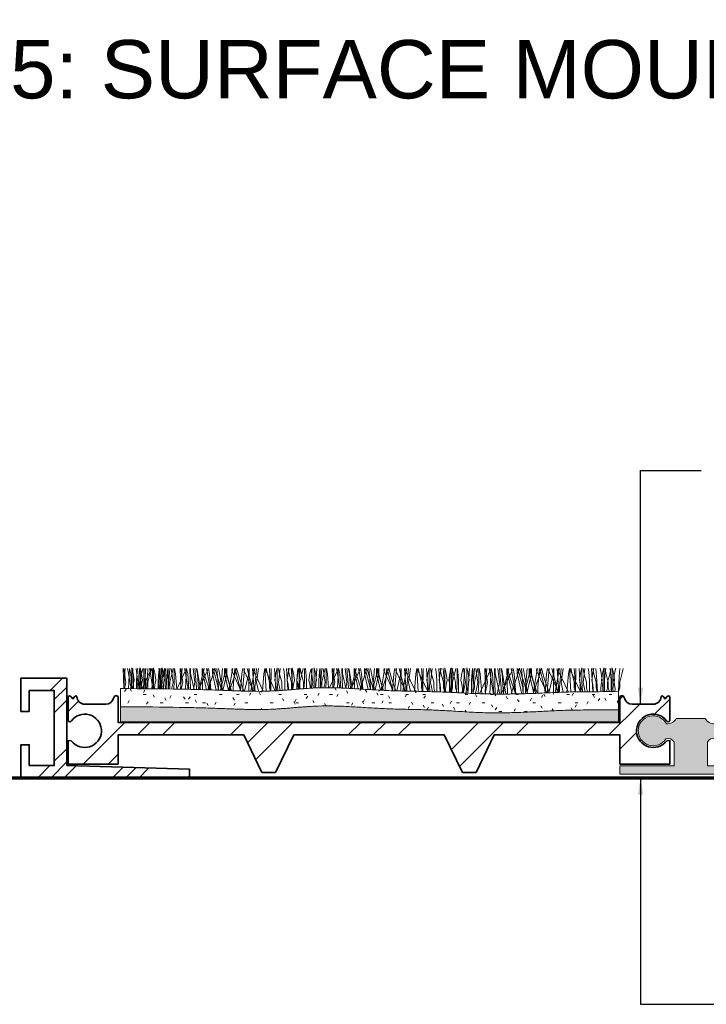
# Model space of a CAD drawing. Header units: millimetres. Extents: x -229 to 224, y -34 to 91.
# Tile 2 of 4: x -119 to -37, y -27 to 91. Entities that reach past the tile are written whole.
import ezdxf

# ---------------------------------------------------------------- set-up
doc = ezdxf.new("R2010")
doc.units = ezdxf.units.MM
for name, color, linetype, lineweight in [('FS-DETAIL', 3, 'Continuous', 35), ('FS-DETAIL-HATCH', 253, 'Continuous', 13), ('FS-DETAIL-THIN', 8, 'Continuous', 18), ('FS-DETAIL-WIDE', 4, 'Continuous', 70), ('FS-TEXT', 7, 'Continuous', 25)]:
    doc.layers.add(name, color=color, linetype=linetype, lineweight=lineweight)
doc.styles.add('Arial', font='arial.ttf', dxfattribs={"height": 2.5})
doc.dimstyles.new('Diagonal_2.5mm Arial$7', dxfattribs={"dimtxt": 2.5, "dimasz": 2, "dimexe": 2.5, "dimexo": 5, "dimgap": 1, "dimtad": 0, "dimzin": 0, "dimdsep": 46, "dimtxsty": 'Arial', "dimcen": 2, "dimdle": 4, "dimclrd": 1, "dimclre": 256, "dimclrt": 7, "dimaunit": 1, "dimadec": 0, "dimazin": 0, "dimtfac": 1, "dimtix": 1, "dimtmove": 2, "dimatfit": 3, "dimfxl": 1, "dimtvp": 1, "dimtolj": 1, "dimtzin": 0, "dimarcsym": 0})

# ---------------------------------------------------------------- blocks, each defined once
blk = doc.blocks.new('CARPET_H_PROFILE_MAXI')
at = {"layer": 'FS-DETAIL-HATCH'}
for p, q in [((-73.39, -53.15), (-73.34, -55.57)), ((-73.1, -54.82), (-73.32, -53.15)), ((-73.18, -53.15), (-73.25, -54.11)), ((-72.8, -53.51), (-72.88, -53.15)), ((-72.78, -55.58), (-72.63, -53.16)), ((-72.5, -53.81), (-72.63, -53.16)), ((-72.21, -53.73), (-72.37, -53.08)), ((-72.37, -53.43), (-72.37, -53.08)), ((-72.23, -53.15), (-72.18, -55.58)), ((-71.64, -54.82), (-71.86, -53.15)), ((-71.68, -53.15), (-71.74, -53.55)), ((-71.44, -53.15), (-71.51, -54.11)), ((-71.34, -53.81), (-71.47, -53.15)), ((-71.19, -53.77), (-71.36, -53.08)), ((-71.36, -53.43), (-71.36, -53.08)), ((-71.16, -53.66), (-71.06, -53.15)), ((-70.91, -53.43), (-70.91, -53.15)), ((-70.76, -53.15), (-70.71, -55.6)), ((-70.67, -53.15), (-70.72, -53.55)), ((-70.43, -53.15), (-70.5, -54.11)), ((-70.18, -53.51), (-70.26, -53.15)), ((-70.12, -53.4), (-70.17, -53.15)), ((-70.15, -53.66), (-70.05, -53.15)), ((-69.88, -53.81), (-70, -53.15)), ((-69.9, -53.43), (-69.9, -53.15)), ((-69.59, -53.73), (-69.75, -53.08)), ((-69.75, -53.43), (-69.75, -53.08)), ((-69.06, -53.15), (-69.11, -53.55)), ((-68.89, -54.82), (-69.11, -53.15)), ((-68.96, -53.15), (-69.04, -54.11)), ((-68.82, -53.15), (-68.89, -54.11)), ((-68.57, -53.73), (-68.74, -53.08)), ((-68.74, -53.43), (-68.74, -53.08)), ((-68.56, -55.62), (-68.41, -53.15)), ((-68.54, -53.66), (-68.43, -53.15)), ((-68.29, -53.43), (-68.29, -53.15)), ((-68.05, -53.15), (-68.1, -53.55)), ((-68.01, -53.15), (-67.96, -55.62)), ((-67.8, -53.15), (-67.87, -54.11)), ((-67.42, -54.82), (-67.65, -53.15)), ((-67.52, -53.66), (-67.42, -53.15)), ((-67.27, -53.43), (-67.27, -53.15)), ((-67.12, -53.81), (-67.25, -53.15)), ((-66.55, -53.15), (-66.5, -55.64)), ((-66.26, -54.82), (-66.48, -53.15)), ((-66.34, -53.15), (-66.41, -54.11)), ((-65.96, -53.51), (-66.04, -53.15)), ((-65.91, -53.4), (-65.95, -53.15)), ((-65.94, -55.65), (-65.79, -53.16)), ((-65.66, -53.81), (-65.79, -53.16)), ((-65.39, -53.15), (-65.34, -55.67)), ((-65.32, -53.77), (-65.32, -53.15)), ((-64.8, -54.82), (-65.02, -53.15)), ((-64.6, -55.42), (-64.8, -53.15)), ((-64.5, -53.81), (-64.63, -53.15)), ((-64.5, -53.51), (-64.58, -53.15)), ((-64.26, -55.42), (-63.69, -53.15)), ((-63.92, -53.15), (-63.87, -55.71)), ((-63.86, -53.77), (-63.86, -53.14)), ((-63.56, -54.18), (-63.86, -53.14)), ((-63.34, -53.51), (-63.42, -53.15)), ((-63.29, -53.4), (-63.33, -53.15)), ((-63.04, -53.81), (-63.17, -53.15)), ((-62.72, -54.18), (-62.41, -53.1)), ((-62.7, -53.77), (-62.7, -53.15)), ((-62.02, -55.42), (-62.6, -53.15)), ((-62.1, -54.18), (-62.41, -53.1)), ((-61.97, -55.42), (-62.17, -53.15)), ((-61.87, -53.51), (-61.96, -53.15)), ((-61.69, -55.42), (-61.49, -53.15)), ((-61.64, -55.42), (-61.06, -53.15)), ((-61.24, -53.77), (-61.24, -53.14)), ((-60.94, -54.18), (-61.24, -53.14)), ((-60.56, -55.42), (-61.14, -53.15)), ((-60.96, -53.77), (-60.96, -53.15)), ((-60.37, -53.4), (-60.33, -53.15)), ((-60.32, -53.51), (-60.24, -53.15)), ((-60.22, -55.42), (-60.02, -53.15)), ((-60.1, -54.18), (-59.79, -53.1)), ((-59.4, -55.42), (-59.98, -53.15)), ((-59.47, -54.18), (-59.79, -53.1)), ((-59.16, -53.81), (-59.03, -53.15)), ((-59.06, -55.42), (-58.86, -53.15)), ((-58.91, -53.4), (-58.87, -53.15)), ((-57.94, -55.42), (-58.51, -53.15)), ((-58.34, -53.77), (-58.34, -53.15)), ((-58.27, -53.15), (-58.33, -55.88)), ((-57.7, -55.88), (-57.87, -53.15)), ((-57.75, -53.4), (-57.71, -53.15)), ((-57.7, -53.51), (-57.62, -53.15)), ((-57.6, -55.42), (-57.4, -53.15)), ((-57.4, -54.82), (-57.18, -53.15)), ((-56.54, -53.81), (-56.41, -53.16)), ((-56.24, -55.89), (-56.41, -53.16)), ((-56.29, -53.4), (-56.24, -53.13)), ((-56.14, -53.66), (-56.24, -53.13)), ((-55.86, -53.15), (-55.79, -54.11)), ((-55.65, -53.15), (-55.7, -55.86)), ((-55.08, -55.82), (-55.25, -53.15)), ((-55.09, -53.73), (-54.92, -53.08)), ((-54.92, -53.43), (-54.92, -53.08)), ((-54.67, -53.66), (-54.78, -53.15)), ((-54.77, -54.82), (-54.55, -53.15)), ((-54.15, -53.15), (-54.1, -53.55)), ((-53.63, -55.73), (-53.79, -53.15)), ((-53.62, -53.73), (-53.47, -53.13)), ((-53.51, -53.66), (-53.61, -53.15)), ((-53.23, -53.15), (-53.16, -54.11)), ((-52.96, -53.73), (-53.12, -53.08)), ((-53.12, -53.43), (-53.12, -53.08)), ((-52.43, -53.15), (-52.48, -53.55)), ((-52.46, -53.73), (-52.3, -53.08)), ((-52.3, -53.43), (-52.3, -53.08)), ((-52.18, -53.15), (-52.26, -54.11)), ((-52.05, -53.66), (-52.15, -53.15)), ((-51.91, -53.66), (-51.8, -53.15)), ((-51.66, -53.43), (-51.66, -53.15)), ((-51.53, -53.15), (-51.47, -53.55)), ((-51, -53.73), (-50.86, -53.18)), ((-50.64, -54.82), (-50.86, -53.18)), ((-50.72, -53.15), (-50.79, -54.11)), ((-50.33, -53.73), (-50.49, -53.08)), ((-50.49, -53.43), (-50.49, -53.08)), ((-50.31, -55.5), (-50.17, -53.15)), ((-49.8, -53.15), (-49.86, -53.55)), ((-49.77, -53.15), (-49.72, -55.48)), ((-49.56, -53.15), (-49.63, -54.11)), ((-49.18, -54.82), (-49.4, -53.15)), ((-49.28, -53.66), (-49.18, -53.15)), ((-49.03, -53.43), (-49.03, -53.15)), ((-48.88, -53.81), (-49.01, -53.15)), ((-48.31, -53.15), (-48.26, -55.48)), ((-48.02, -54.82), (-48.24, -53.15)), ((-48.1, -53.15), (-48.17, -54.11)), ((-47.72, -53.51), (-47.8, -53.15)), ((-47.67, -53.4), (-47.71, -53.15)), ((-47.69, -55.49), (-47.55, -53.16)), ((-47.42, -53.81), (-47.55, -53.16)), ((-47.15, -53.15), (-47.1, -55.51)), ((-47.08, -53.77), (-47.08, -53.15)), ((-46.56, -54.82), (-46.78, -53.15)), ((-46.36, -55.42), (-46.56, -53.15)), ((-46.26, -53.81), (-46.39, -53.15)), ((-46.26, -53.51), (-46.34, -53.15)), ((-46.02, -55.42), (-45.44, -53.15)), ((-45.68, -53.15), (-45.63, -55.58)), ((-45.62, -53.77), (-45.62, -53.14)), ((-45.32, -54.18), (-45.62, -53.14)), ((-45.09, -53.51), (-45.18, -53.15)), ((-45.04, -53.4), (-45.08, -53.15)), ((-44.79, -53.81), (-44.92, -53.15)), ((-44.48, -54.18), (-44.17, -53.1)), ((-44.46, -53.77), (-44.46, -53.15)), ((-43.78, -55.42), (-44.36, -53.15)), ((-43.86, -54.18), (-44.17, -53.1)), ((-43.73, -55.42), (-43.93, -53.15)), ((-43.63, -53.51), (-43.71, -53.15)), ((-43.44, -55.42), (-43.24, -53.15)), ((-43.39, -55.42), (-42.82, -53.15)), ((-42.99, -53.77), (-42.99, -53.14)), ((-42.69, -54.18), (-42.99, -53.14)), ((-42.32, -55.42), (-42.89, -53.15)), ((-42.72, -53.77), (-42.72, -53.15)), ((-42.13, -53.4), (-42.09, -53.15)), ((-42.08, -53.51), (-42, -53.15)), ((-41.98, -55.42), (-41.78, -53.15)), ((-41.86, -54.18), (-41.54, -53.1)), ((-41.16, -55.42), (-41.73, -53.15)), ((-41.23, -54.18), (-41.54, -53.1)), ((-40.92, -53.81), (-40.79, -53.15)), ((-40.82, -55.42), (-40.62, -53.15)), ((-40.67, -53.4), (-40.63, -53.15)), ((-39.69, -55.42), (-40.27, -53.15)), ((-40.09, -53.77), (-40.09, -53.15)), ((-40.03, -53.15), (-40.09, -55.85)), ((-39.46, -55.87), (-39.63, -53.15)), ((-39.51, -53.4), (-39.47, -53.15)), ((-39.46, -53.51), (-39.37, -53.15)), ((-39.36, -55.42), (-39.16, -53.15)), ((-39.16, -54.82), (-38.93, -53.15)), ((-38.29, -53.81), (-38.17, -53.16)), ((-38, -55.9), (-38.17, -53.16)), ((-38.04, -53.4), (-38, -53.13)), ((-37.89, -53.66), (-38, -53.13)), ((-37.62, -53.15), (-37.54, -54.11)), ((-37.4, -53.15), (-37.46, -55.91)), ((-36.83, -55.92), (-37.01, -53.15)), ((-36.84, -53.73), (-36.68, -53.08)), ((-36.68, -53.43), (-36.68, -53.08)), ((-36.53, -54.82), (-36.31, -53.15)), ((-36.43, -53.66), (-36.53, -53.15)), ((-35.91, -53.15), (-35.86, -53.55)), ((-35.37, -55.98), (-35.54, -53.15)), ((-35.38, -53.73), (-35.23, -53.13)), ((-35.27, -53.66), (-35.37, -53.15)), ((-34.99, -53.15), (-34.92, -54.11)), ((-34.64, -53.73), (-34.8, -53.08)), ((-34.8, -53.43), (-34.8, -53.08)), ((-34.22, -53.73), (-34.06, -53.08)), ((-34.11, -53.15), (-34.16, -53.55)), ((-34.06, -53.43), (-34.06, -53.08)), ((-33.87, -53.15), (-33.94, -54.11)), ((-33.81, -53.66), (-33.91, -53.15)), ((-33.59, -53.66), (-33.48, -53.15)), ((-33.34, -53.43), (-33.34, -53.15)), ((-33.28, -53.15), (-33.23, -53.55)), ((-32.76, -53.73), (-32.61, -53.13)), ((-32.33, -54.82), (-32.55, -53.15)), ((-32.4, -53.15), (-32.48, -54.11)), ((-32.01, -53.73), (-32.18, -53.08)), ((-32.18, -53.43), (-32.18, -53.08)), ((-32.03, -56.12), (-31.85, -53.15)), ((-31.49, -53.15), (-31.54, -53.55)), ((-31.45, -53.15), (-31.39, -56.15)), ((-31.24, -53.15), (-31.31, -54.11)), ((-30.86, -54.82), (-31.08, -53.15)), ((-30.96, -53.66), (-30.86, -53.15)), ((-30.71, -53.43), (-30.71, -53.15)), ((-30.56, -53.81), (-30.69, -53.15)), ((-29.99, -53.15), (-29.93, -56.2)), ((-29.7, -54.82), (-29.92, -53.15)), ((-29.78, -53.15), (-29.85, -54.11)), ((-29.4, -53.51), (-29.48, -53.15)), ((-29.41, -56.21), (-29.23, -53.16)), ((-29.35, -53.4), (-29.39, -53.15)), ((-29.1, -53.81), (-29.23, -53.16)), ((-28.83, -53.15), (-28.76, -56.22)), ((-28.76, -53.77), (-28.76, -53.15)), ((-28.24, -54.82), (-28.46, -53.15)), ((-28.04, -55.42), (-28.24, -53.15)), ((-27.94, -53.81), (-28.07, -53.15)), ((-27.94, -53.51), (-28.02, -53.15)), ((-27.7, -55.42), (-27.12, -53.15)), ((-27.36, -53.15), (-27.3, -56.22)), ((-27.3, -53.77), (-27.3, -53.14)), ((-27, -54.18), (-27.3, -53.14)), ((-26.78, -53.51), (-26.86, -53.15)), ((-26.72, -53.4), (-26.77, -53.15)), ((-26.48, -53.81), (-26.6, -53.15)), ((-26.16, -54.18), (-25.85, -53.1)), ((-26.14, -53.77), (-26.14, -53.15)), ((-25.46, -55.42), (-26.04, -53.15)), ((-25.54, -54.18), (-25.85, -53.1)), ((-25.41, -55.42), (-25.61, -53.15)), ((-25.31, -53.51), (-25.39, -53.15)), ((-25.13, -55.42), (-24.93, -53.15)), ((-25.07, -55.42), (-24.5, -53.15)), ((-24.68, -53.77), (-24.68, -53.14)), ((-24.38, -54.18), (-24.68, -53.14)), ((-24, -55.42), (-24.58, -53.15)), ((-24.4, -53.77), (-24.4, -53.15)), ((-23.81, -53.4), (-23.77, -53.15)), ((-23.76, -53.51), (-23.68, -53.15)), ((-23.66, -55.42), (-23.46, -53.15)), ((-23.54, -54.18), (-23.22, -53.1)), ((-22.84, -55.42), (-23.41, -53.15)), ((-22.91, -54.18), (-23.22, -53.1)), ((-22.6, -53.81), (-22.47, -53.15)), ((-22.5, -55.42), (-22.3, -53.15)), ((-22.35, -53.4), (-22.31, -53.15)), ((-21.38, -55.42), (-21.95, -53.15)), ((-21.77, -53.77), (-21.77, -53.15)), ((-21.71, -53.15), (-21.77, -56.05)), ((-21.13, -56.02), (-21.31, -53.15)), ((-21.19, -53.4), (-21.15, -53.15)), ((-21.14, -53.51), (-21.05, -53.15)), ((-21.04, -55.42), (-20.84, -53.15)), ((-20.84, -54.82), (-20.62, -53.15)), ((-19.97, -53.81), (-19.85, -53.16)), ((-19.67, -55.98), (-19.85, -53.16)), ((-19.73, -53.4), (-19.68, -53.13)), ((-19.58, -53.66), (-19.68, -53.13)), ((-19.3, -53.15), (-19.22, -54.11)), ((-19.09, -53.15), (-19.14, -55.97)), ((-18.51, -55.96), (-18.69, -53.15)), ((-18.53, -53.73), (-18.36, -53.08)), ((-18.36, -53.43), (-18.36, -53.08)), ((-18.11, -53.66), (-18.22, -53.15)), ((-18.21, -54.82), (-17.99, -53.15)), ((-17.59, -53.15), (-17.54, -53.55)), ((-17.05, -55.94), (-17.22, -53.15)), ((-17.06, -53.73), (-16.91, -53.13)), ((-16.95, -53.66), (-17.05, -53.15)), ((-16.67, -53.15), (-16.6, -54.11)), ((-16.03, -53.73), (-16.18, -53.13)), ((-15.9, -53.73), (-15.74, -53.08)), ((-15.74, -53.43), (-15.74, -53.08)), ((-15.49, -53.66), (-15.59, -53.15)), ((-15.5, -53.15), (-15.55, -53.55)), ((-14.98, -53.66), (-14.88, -53.15)), ((-14.96, -53.15), (-14.91, -53.55)), ((-14.73, -53.43), (-14.73, -53.08)), ((-14.57, -53.73), (-14.73, -53.08)), ((-14.44, -53.73), (-14.29, -53.13)), ((-13.79, -53.15), (-13.87, -54.11)), ((-13.52, -53.66), (-13.41, -53.15)), ((-73.25, -54.11), (-73.34, -55.57)), ((-72.46, -55.58), (-72.8, -53.51)), ((-72.36, -55.58), (-72.5, -53.81)), ((-72.37, -54.75), (-72.37, -53.43)), ((-72.1, -54.56), (-72.21, -53.73)), ((-71.74, -53.55), (-71.81, -54.6)), ((-71.51, -54.11), (-71.6, -55.59)), ((-71.46, -54.78), (-71.16, -53.66)), ((-71.36, -54.75), (-71.36, -53.43)), ((-71.2, -55.59), (-71.34, -53.81)), ((-71.09, -54.56), (-71.19, -53.78)), ((-71.15, -55.59), (-70.12, -53.4)), ((-70.91, -54.75), (-70.91, -53.43)), ((-70.72, -53.55), (-70.8, -54.6)), ((-70.5, -54.11), (-70.59, -55.6)), ((-70.45, -54.78), (-70.15, -53.66)), ((-69.83, -55.6), (-70.18, -53.51)), ((-69.9, -54.75), (-69.9, -53.43)), ((-69.73, -55.61), (-69.88, -53.81)), ((-69.75, -54.75), (-69.75, -53.43)), ((-69.47, -54.56), (-69.59, -53.73)), ((-69.11, -53.55), (-69.19, -54.6)), ((-69.04, -54.11), (-69.13, -55.61)), ((-68.89, -54.11), (-68.98, -55.61)), ((-68.84, -54.78), (-68.54, -53.66)), ((-68.74, -54.75), (-68.74, -53.43)), ((-68.46, -54.56), (-68.57, -53.73)), ((-68.29, -54.75), (-68.29, -53.43)), ((-68.1, -53.55), (-68.17, -54.6)), ((-67.87, -54.11), (-67.97, -55.62)), ((-67.82, -54.78), (-67.52, -53.66)), ((-67.27, -54.75), (-67.27, -53.43)), ((-66.98, -55.63), (-67.12, -53.81)), ((-66.95, -55.63), (-65.91, -53.4)), ((-66.41, -54.11), (-66.51, -55.64)), ((-65.6, -55.66), (-65.96, -53.51)), ((-65.51, -55.66), (-65.66, -53.81)), ((-64.88, -55.68), (-65.32, -53.77)), ((-64.13, -55.7), (-64.5, -53.51)), ((-64.35, -55.7), (-64.5, -53.81)), ((-64.36, -55.7), (-63.29, -53.4)), ((-63.41, -55.72), (-63.86, -53.77)), ((-63.05, -55.73), (-63.56, -54.18)), ((-62.97, -55.73), (-63.34, -53.51)), ((-63.24, -55.73), (-62.72, -54.18)), ((-62.88, -55.74), (-63.04, -53.81)), ((-62.24, -55.75), (-62.7, -53.77)), ((-61.57, -55.78), (-62.1, -54.18)), ((-61.5, -55.78), (-61.87, -53.51)), ((-61.43, -55.78), (-60.96, -53.77)), ((-60.76, -55.8), (-61.24, -53.77)), ((-60.39, -55.82), (-60.94, -54.18)), ((-60.71, -55.81), (-60.32, -53.51)), ((-60.64, -55.81), (-60.1, -54.18)), ((-59.23, -55.86), (-60.37, -53.4)), ((-58.91, -55.87), (-59.47, -54.18)), ((-59.32, -55.85), (-59.16, -53.81)), ((-57.75, -55.88), (-58.89, -53.45)), ((-58.83, -55.87), (-58.34, -53.77)), ((-58.09, -55.88), (-57.7, -53.51)), ((-56.59, -55.89), (-57.75, -53.4)), ((-56.7, -55.89), (-56.54, -53.81)), ((-55.15, -55.83), (-56.29, -53.4)), ((-55.84, -54.78), (-56.14, -53.66)), ((-55.79, -54.11), (-55.68, -55.86)), ((-55.2, -54.56), (-55.09, -53.73)), ((-54.92, -54.75), (-54.92, -53.43)), ((-54.37, -54.78), (-54.67, -53.66)), ((-54.1, -53.55), (-54.02, -54.6)), ((-53.74, -54.56), (-53.62, -53.73)), ((-53.21, -54.78), (-53.51, -53.66)), ((-53.16, -54.11), (-53.06, -55.68)), ((-53.12, -54.75), (-53.12, -53.43)), ((-52.84, -54.56), (-52.96, -53.73)), ((-52.57, -54.56), (-52.46, -53.73)), ((-52.48, -53.55), (-52.56, -54.6)), ((-52.26, -54.11), (-52.35, -55.62)), ((-52.3, -54.75), (-52.3, -53.43)), ((-52.21, -54.78), (-51.91, -53.66)), ((-51.75, -54.78), (-52.05, -53.66)), ((-51.66, -54.75), (-51.66, -53.43)), ((-51.47, -53.55), (-51.4, -54.6)), ((-51.11, -54.56), (-51, -53.73)), ((-50.79, -54.11), (-50.88, -55.53)), ((-50.49, -54.75), (-50.49, -53.43)), ((-50.22, -54.56), (-50.33, -53.73)), ((-49.86, -53.55), (-49.93, -54.6)), ((-49.63, -54.11), (-49.72, -55.48)), ((-49.58, -54.78), (-49.28, -53.66)), ((-49.03, -54.75), (-49.03, -53.43)), ((-48.75, -55.47), (-48.88, -53.81)), ((-48.63, -55.47), (-47.67, -53.4)), ((-48.17, -54.11), (-48.25, -55.48)), ((-47.39, -55.5), (-47.72, -53.51)), ((-47.28, -55.5), (-47.42, -53.81)), ((-46.67, -55.52), (-47.08, -53.77)), ((-45.91, -55.57), (-46.26, -53.51)), ((-46.12, -55.56), (-46.26, -53.81)), ((-46.05, -55.56), (-45.04, -53.4)), ((-45.19, -55.61), (-45.62, -53.77)), ((-44.84, -55.63), (-45.32, -54.18)), ((-44.74, -55.63), (-45.09, -53.51)), ((-44.96, -55.62), (-44.48, -54.18)), ((-44.65, -55.64), (-44.79, -53.81)), ((-44.01, -55.68), (-44.46, -53.77)), ((-43.35, -55.72), (-43.86, -54.18)), ((-43.26, -55.72), (-43.63, -53.51)), ((-43.17, -55.73), (-42.72, -53.77)), ((-42.53, -55.76), (-42.99, -53.77)), ((-42.16, -55.78), (-42.69, -54.18)), ((-42.46, -55.76), (-42.08, -53.51)), ((-42.38, -55.77), (-41.86, -54.18)), ((-41, -55.83), (-42.13, -53.4)), ((-40.68, -55.84), (-41.23, -54.18)), ((-41.08, -55.83), (-40.92, -53.81)), ((-39.52, -55.87), (-40.67, -53.4)), ((-40.58, -55.84), (-40.09, -53.77)), ((-39.85, -55.86), (-39.46, -53.51)), ((-38.34, -55.89), (-39.51, -53.4)), ((-38.46, -55.89), (-38.29, -53.81)), ((-36.86, -55.92), (-38.04, -53.4)), ((-37.59, -54.78), (-37.89, -53.66)), ((-37.54, -54.11), (-37.43, -55.91)), ((-36.96, -54.56), (-36.84, -53.73)), ((-36.68, -54.75), (-36.68, -53.43)), ((-36.13, -54.78), (-36.43, -53.66)), ((-35.86, -53.55), (-35.78, -54.6)), ((-35.49, -54.56), (-35.38, -53.73)), ((-34.97, -54.78), (-35.27, -53.66)), ((-34.92, -54.11), (-34.81, -55.91)), ((-34.8, -54.75), (-34.8, -53.43)), ((-34.52, -54.56), (-34.64, -53.73)), ((-34.33, -54.56), (-34.22, -53.73)), ((-34.16, -53.55), (-34.24, -54.6)), ((-34.06, -54.75), (-34.06, -53.43)), ((-33.94, -54.11), (-34.05, -55.91)), ((-33.89, -54.78), (-33.59, -53.66)), ((-33.51, -54.78), (-33.81, -53.66)), ((-33.34, -54.75), (-33.34, -53.43)), ((-33.23, -53.55), (-33.16, -54.6)), ((-32.87, -54.56), (-32.76, -53.73)), ((-32.48, -54.11), (-32.59, -55.91)), ((-32.18, -54.75), (-32.18, -53.43)), ((-31.9, -54.56), (-32.01, -53.73)), ((-31.54, -53.55), (-31.61, -54.6)), ((-31.31, -54.11), (-31.43, -55.91)), ((-31.26, -54.78), (-30.96, -53.66)), ((-30.71, -54.75), (-30.71, -53.43)), ((-30.65, -56.18), (-29.35, -53.4)), ((-30.37, -56.19), (-30.56, -53.81)), ((-29.85, -54.11), (-29.96, -55.91)), ((-28.95, -56.22), (-29.4, -53.51)), ((-28.91, -56.22), (-29.1, -53.81)), ((-28.19, -56.22), (-28.76, -53.77)), ((-28.04, -56.21), (-26.72, -53.4)), ((-27.49, -56.22), (-27.94, -53.51)), ((-27.75, -56.22), (-27.94, -53.81)), ((-26.73, -56.21), (-27.3, -53.77)), ((-26.33, -56.21), (-27, -54.18)), ((-26.84, -56.21), (-26.16, -54.18)), ((-26.33, -56.21), (-26.78, -53.51)), ((-26.28, -56.21), (-26.48, -53.81)), ((-25.57, -56.19), (-26.14, -53.77)), ((-24.88, -56.17), (-25.54, -54.18)), ((-24.87, -56.17), (-25.31, -53.51)), ((-24.96, -56.17), (-24.4, -53.77)), ((-24.12, -56.15), (-24.68, -53.77)), ((-23.73, -56.13), (-24.38, -54.18)), ((-24.2, -56.15), (-23.76, -53.51)), ((-24.19, -56.15), (-23.54, -54.18)), ((-22.56, -56.08), (-23.81, -53.4)), ((-22.28, -56.07), (-22.91, -54.18)), ((-22.78, -56.09), (-22.6, -53.81)), ((-21.12, -56.02), (-22.33, -53.45)), ((-22.31, -56.07), (-21.77, -53.77)), ((-21.56, -56.04), (-21.14, -53.51)), ((-19.98, -55.98), (-21.19, -53.4)), ((-20.15, -55.99), (-19.97, -53.81)), ((-18.53, -55.96), (-19.73, -53.4)), ((-19.28, -54.78), (-19.58, -53.66)), ((-19.22, -54.11), (-19.11, -55.91)), ((-18.64, -54.56), (-18.53, -53.73)), ((-18.36, -54.75), (-18.36, -53.43)), ((-17.81, -54.78), (-18.11, -53.66)), ((-17.54, -53.55), (-17.46, -54.6)), ((-17.18, -54.56), (-17.06, -53.73)), ((-16.65, -54.78), (-16.95, -53.66)), ((-16.6, -54.11), (-16.49, -55.91)), ((-15.92, -54.56), (-16.03, -53.73)), ((-16.01, -54.56), (-15.9, -53.73)), ((-15.74, -54.75), (-15.74, -53.43)), ((-15.55, -53.55), (-15.63, -54.6)), ((-15.19, -54.78), (-15.49, -53.66)), ((-15.28, -54.78), (-14.98, -53.66)), ((-14.91, -53.55), (-14.84, -54.6)), ((-14.73, -54.75), (-14.73, -53.43)), ((-14.45, -54.56), (-14.57, -53.73)), ((-14.55, -54.56), (-14.44, -53.73)), ((-13.87, -54.11), (-13.98, -55.91)), ((-13.82, -54.78), (-13.52, -53.66)), ((-73.26, -55.57), (-73.1, -54.82)), ((-72.43, -55.58), (-72.37, -54.75)), ((-72.28, -55.58), (-72.21, -55.08)), ((-72.21, -55.08), (-72.1, -54.56)), ((-71.81, -54.6), (-71.81, -55.59)), ((-71.8, -55.59), (-71.64, -54.82)), ((-71.5, -55.59), (-71.46, -55.46)), ((-71.46, -55.46), (-71.46, -54.78)), ((-71.41, -55.59), (-71.36, -54.75)), ((-71.27, -55.59), (-71.2, -55.08)), ((-71.2, -55.08), (-71.09, -54.56)), ((-70.96, -55.59), (-70.91, -54.75)), ((-70.8, -54.6), (-70.8, -55.6)), ((-70.49, -55.6), (-70.45, -55.46)), ((-70.45, -55.46), (-70.45, -54.78)), ((-69.95, -55.6), (-69.9, -54.75)), ((-69.8, -55.61), (-69.75, -54.75)), ((-69.66, -55.61), (-69.59, -55.08)), ((-69.59, -55.08), (-69.47, -54.56)), ((-69.19, -54.6), (-69.19, -55.61)), ((-69.05, -55.61), (-68.89, -54.82)), ((-68.88, -55.61), (-68.84, -55.46)), ((-68.84, -55.46), (-68.84, -54.78)), ((-68.79, -55.61), (-68.74, -54.75)), ((-68.65, -55.61), (-68.57, -55.08)), ((-68.57, -55.08), (-68.46, -54.56)), ((-68.34, -55.62), (-68.29, -54.75)), ((-68.17, -54.6), (-68.17, -55.62)), ((-67.87, -55.62), (-67.82, -55.46)), ((-67.82, -55.46), (-67.82, -54.78)), ((-67.59, -55.62), (-67.42, -54.82)), ((-67.33, -55.63), (-67.27, -54.75)), ((-66.43, -55.64), (-66.26, -54.82)), ((-64.98, -55.68), (-64.8, -54.82)), ((-64.6, -55.69), (-64.6, -55.42)), ((-64.29, -55.7), (-64.26, -55.42)), ((-62, -55.76), (-62.02, -55.42)), ((-61.97, -55.76), (-61.97, -55.42)), ((-61.69, -55.77), (-61.69, -55.42)), ((-61.67, -55.77), (-61.64, -55.42)), ((-60.53, -55.81), (-60.56, -55.42)), ((-60.22, -55.82), (-60.22, -55.42)), ((-59.36, -55.85), (-59.4, -55.42)), ((-59.06, -55.86), (-59.06, -55.42)), ((-57.9, -55.88), (-57.94, -55.42)), ((-57.6, -55.88), (-57.6, -55.42)), ((-57.18, -55.89), (-57.4, -54.82)), ((-55.84, -55.46), (-55.84, -54.78)), ((-55.72, -55.86), (-55.84, -55.46)), ((-55.09, -55.08), (-55.2, -54.56)), ((-55.01, -55.61), (-55.09, -55.08)), ((-54.86, -55.81), (-54.92, -54.75)), ((-54.57, -55.8), (-54.77, -54.82)), ((-54.37, -55.46), (-54.37, -54.78)), ((-54.28, -55.78), (-54.37, -55.46)), ((-54.02, -54.6), (-54.02, -55.76)), ((-53.62, -55.08), (-53.74, -54.56)), ((-53.55, -55.61), (-53.62, -55.08)), ((-53.21, -55.46), (-53.21, -54.78)), ((-53.15, -55.69), (-53.21, -55.46)), ((-53.18, -55.69), (-53.12, -54.75)), ((-53.03, -55.61), (-52.96, -55.08)), ((-52.96, -55.08), (-52.84, -54.56)), ((-52.46, -55.08), (-52.57, -54.56)), ((-52.56, -54.6), (-52.56, -55.64)), ((-52.39, -55.61), (-52.46, -55.08)), ((-52.25, -55.61), (-52.3, -54.75)), ((-52.25, -55.61), (-52.21, -55.46)), ((-52.21, -55.46), (-52.21, -54.78)), ((-51.75, -55.46), (-51.75, -54.78)), ((-51.71, -55.58), (-51.75, -55.46)), ((-51.71, -55.58), (-51.66, -54.75)), ((-51.4, -54.6), (-51.4, -55.56)), ((-51, -55.08), (-51.11, -54.56)), ((-50.94, -55.53), (-51, -55.08)), ((-50.79, -55.52), (-50.64, -54.82)), ((-50.54, -55.5), (-50.49, -54.75)), ((-50.39, -55.5), (-50.33, -55.08)), ((-50.33, -55.08), (-50.22, -54.56)), ((-49.93, -54.6), (-49.93, -55.49)), ((-49.59, -55.48), (-49.58, -55.46)), ((-49.58, -55.46), (-49.58, -54.78)), ((-49.32, -55.48), (-49.18, -54.82)), ((-49.07, -55.47), (-49.03, -54.75)), ((-48.15, -55.48), (-48.02, -54.82)), ((-46.7, -55.52), (-46.56, -54.82)), ((-46.36, -55.54), (-46.36, -55.42)), ((-46.03, -55.56), (-46.02, -55.42)), ((-43.76, -55.69), (-43.78, -55.42)), ((-43.73, -55.69), (-43.73, -55.42)), ((-43.44, -55.71), (-43.44, -55.42)), ((-43.42, -55.71), (-43.39, -55.42)), ((-42.29, -55.77), (-42.32, -55.42)), ((-41.98, -55.78), (-41.98, -55.42)), ((-41.12, -55.82), (-41.16, -55.42)), ((-40.82, -55.83), (-40.82, -55.42)), ((-39.66, -55.86), (-39.69, -55.42)), ((-39.36, -55.87), (-39.36, -55.42)), ((-38.94, -55.88), (-39.16, -54.82)), ((-37.59, -55.46), (-37.59, -54.78)), ((-37.47, -55.91), (-37.59, -55.46)), ((-36.84, -55.08), (-36.96, -54.56)), ((-36.77, -55.61), (-36.84, -55.08)), ((-36.61, -55.93), (-36.68, -54.75)), ((-36.3, -55.94), (-36.53, -54.82)), ((-36.13, -55.46), (-36.13, -54.78)), ((-35.99, -55.95), (-36.13, -55.46)), ((-35.78, -54.6), (-35.78, -55.8)), ((-35.38, -55.08), (-35.49, -54.56)), ((-35.31, -55.61), (-35.38, -55.08)), ((-34.97, -55.46), (-34.97, -54.78)), ((-34.82, -55.99), (-34.97, -55.46)), ((-34.88, -55.99), (-34.8, -54.75)), ((-34.71, -55.61), (-34.64, -55.08)), ((-34.64, -55.08), (-34.52, -54.56)), ((-34.22, -55.08), (-34.33, -54.56)), ((-34.24, -54.6), (-34.24, -55.8)), ((-34.14, -55.61), (-34.22, -55.08)), ((-33.98, -56.04), (-34.06, -54.75)), ((-34.05, -56.03), (-33.89, -55.46)), ((-33.89, -55.46), (-33.89, -54.78)), ((-33.51, -55.46), (-33.51, -54.78)), ((-33.33, -56.07), (-33.51, -55.46)), ((-33.42, -56.06), (-33.34, -54.75)), ((-33.16, -54.6), (-33.16, -55.8)), ((-32.76, -55.08), (-32.87, -54.56)), ((-32.68, -55.61), (-32.76, -55.08)), ((-32.59, -56.1), (-32.33, -54.82)), ((-32.26, -56.12), (-32.18, -54.75)), ((-32.09, -55.61), (-32.01, -55.08)), ((-32.01, -55.08), (-31.9, -54.56)), ((-31.61, -54.6), (-31.61, -55.8)), ((-31.46, -56.15), (-31.26, -55.46)), ((-31.26, -55.46), (-31.26, -54.78)), ((-31.14, -56.16), (-30.86, -54.82)), ((-30.8, -56.18), (-30.71, -54.75)), ((-29.98, -56.2), (-29.7, -54.82)), ((-28.53, -56.22), (-28.24, -54.82)), ((-28.04, -56.22), (-28.04, -55.42)), ((-27.77, -56.22), (-27.7, -55.42)), ((-25.4, -56.19), (-25.46, -55.42)), ((-25.41, -56.19), (-25.41, -55.42)), ((-25.14, -56.18), (-25.07, -55.42)), ((-25.13, -56.18), (-25.13, -55.42)), ((-23.94, -56.14), (-24, -55.42)), ((-23.66, -56.13), (-23.66, -55.42)), ((-22.78, -56.09), (-22.84, -55.42)), ((-22.5, -56.08), (-22.5, -55.42)), ((-21.32, -56.03), (-21.38, -55.42)), ((-21.04, -56.02), (-21.04, -55.42)), ((-20.59, -56), (-20.84, -54.82)), ((-19.28, -55.46), (-19.28, -54.78)), ((-19.13, -55.97), (-19.28, -55.46)), ((-18.53, -55.08), (-18.64, -54.56)), ((-18.45, -55.61), (-18.53, -55.08)), ((-18.29, -55.96), (-18.36, -54.75)), ((-17.98, -55.95), (-18.21, -54.82)), ((-17.81, -55.46), (-17.81, -54.78)), ((-17.67, -55.95), (-17.81, -55.46)), ((-17.46, -54.6), (-17.46, -55.8)), ((-17.06, -55.08), (-17.18, -54.56)), ((-16.99, -55.61), (-17.06, -55.08)), ((-16.65, -55.46), (-16.65, -54.78)), ((-16.51, -55.94), (-16.65, -55.46)), ((-16.1, -55.61), (-16.03, -55.08)), ((-16.03, -55.08), (-15.92, -54.56)), ((-15.9, -55.08), (-16.01, -54.56)), ((-15.83, -55.61), (-15.9, -55.08)), ((-15.67, -55.94), (-15.74, -54.75)), ((-15.63, -54.6), (-15.63, -55.8)), ((-15.41, -55.94), (-15.28, -55.46)), ((-15.28, -55.46), (-15.28, -54.78)), ((-15.19, -55.46), (-15.19, -54.78)), ((-15.05, -55.94), (-15.19, -55.46)), ((-14.84, -54.6), (-14.84, -55.8)), ((-14.8, -55.94), (-14.73, -54.75)), ((-14.64, -55.61), (-14.57, -55.08)), ((-14.57, -55.08), (-14.45, -54.56)), ((-14.44, -55.08), (-14.55, -54.56)), ((-14.36, -55.61), (-14.44, -55.08)), ((-13.95, -55.94), (-13.82, -55.46)), ((-13.82, -55.46), (-13.82, -54.78)), ((-55.03, -55.82), (-55.01, -55.61)), ((-53.56, -55.73), (-53.55, -55.61)), ((-53.02, -55.68), (-53.03, -55.61)), ((-52.39, -55.63), (-52.39, -55.61)), ((-36.8, -55.93), (-36.77, -55.61)), ((-35.78, -55.8), (-35.78, -55.96)), ((-35.34, -55.98), (-35.31, -55.61)), ((-34.81, -55.91), (-34.81, -55.99)), ((-34.68, -56), (-34.71, -55.61)), ((-34.24, -55.8), (-34.24, -56.02)), ((-34.18, -56.03), (-34.14, -55.61)), ((-34.05, -55.91), (-34.04, -56.03)), ((-33.16, -55.8), (-33.15, -56.07)), ((-32.73, -56.09), (-32.68, -55.61)), ((-32.59, -55.91), (-32.57, -56.1)), ((-32.04, -56.12), (-32.09, -55.61)), ((-31.61, -55.8), (-31.62, -56.14)), ((-31.43, -55.91), (-31.41, -56.15)), ((-29.96, -55.91), (-29.94, -56.2)), ((-28.04, -56.22), (-28.04, -56.21)), ((-19.11, -55.91), (-19.12, -55.97)), ((-18.48, -55.96), (-18.45, -55.61)), ((-17.46, -55.8), (-17.46, -55.94)), ((-17.02, -55.94), (-16.99, -55.61)), ((-16.49, -55.91), (-16.49, -55.94)), ((-16.07, -55.94), (-16.1, -55.61)), ((-15.86, -55.94), (-15.83, -55.61)), ((-15.63, -55.8), (-15.63, -55.94)), ((-14.84, -55.8), (-14.83, -55.94)), ((-14.61, -55.94), (-14.64, -55.61)), ((-14.39, -55.94), (-14.36, -55.61))]:
    blk.add_line(p, q, dxfattribs=at)

msp = doc.modelspace()

# ---------------------------------------------------------------- hatches: boundary and pattern name
at = {"layer": 'FS-DETAIL-HATCH'}
h = msp.add_hatch(dxfattribs=at)
h.set_pattern_fill('FP_3', color=256, style=0, pattern_type=2)
h.set_pattern_definition([(45, (-1427.115, -3314.3196), (-4.490128, 4.490128), []), (45, (-1425.528, -3314.3196), (9e-16, 8.980256), []), (45, (-1428.702, -3314.3196), (9e-16, 8.980256), [])])
h.paths.add_polyline_path([(-107.49, 0), (-98.754, 0), (-98.754, 1.074), (-113.454, 1.519), (-113.454, 12), (-118.954, 12), (-118.954, 8), (-117.954, 8), (-117.954, 10.5), (-114.954, 10.5), (-114.954, 1.5), (-117.954, 1.5), (-117.954, 4), (-118.954, 4), (-118.954, 0)], flags=0)
h = msp.add_hatch(dxfattribs=at)
h.set_pattern_fill('FP_4', color=256, style=0, pattern_type=2)
h.set_pattern_definition([(0, (-1427.1148, -3314.3196), (4.064, 1.016), [0.335, -2.713, 0.335, -2.713, -16.256]), (0, (-1427.1148, -3314.3196), (4.064, 1.016), [-6.096, 0.335, -5.761, 0.335, -2.713, -7.112]), (0, (-1427.1148, -3314.3196), (4.064, 1.016), [-15.24, 0.335, -1.697, 0.335, -4.745]), (120, (-1425.5908, -3313.8116), (-2.9118818, 3.01152724), [0.335, -2.713, 0.335, -2.713, -16.256]), (120, (-1425.5908, -3313.8116), (-2.9118818, 3.01152724), [-6.096, 0.335, -5.761, 0.335, -2.713, -7.112]), (120, (-1425.5908, -3313.8116), (-2.9118818, 3.01152724), [-15.24, 0.335, -1.697, 0.335, -4.745]), (240, (-1425.0828, -3311.7796), (-1.1521182, -4.02752724), [0.335, -2.713, 0.335, -2.713, -16.256]), (240, (-1425.0828, -3311.7796), (-1.1521182, -4.02752724), [-6.096, 0.335, -5.761, 0.335, -2.713, -7.112]), (240, (-1425.0828, -3311.7796), (-1.1521182, -4.02752724), [-15.24, 0.335, -1.697, 0.335, -4.745])])
h.paths.add_polyline_path([(-61.667, 7.826), (-59.508, 7.868), (-57.432, 7.955), (-55.458, 8.057), (-53.348, 8.14), (-50.775, 8.179), (-47.278, 8.185), (-47.278, 10.372), (-50.763, 10.366), (-53.32, 10.327), (-59.53, 10.101), (-61.73, 10.084), (-63.913, 10.126), (-70.171, 10.386), (-74.29, 10.48), (-76.349, 10.575), (-78.364, 10.698), (-80.26, 10.802), (-82.01, 10.845), (-83.716, 10.813), (-85.504, 10.697), (-87.453, 10.536), (-89.594, 10.42), (-92.007, 10.434), (-95.269, 10.549), (-99.965, 10.678), (-107.008, 10.74), (-107.008, 8.553), (-99.964, 8.491), (-95.212, 8.361), (-92.005, 8.247), (-89.592, 8.234), (-87.451, 8.349), (-85.501, 8.511), (-83.713, 8.627), (-82.007, 8.659), (-80.26, 8.615), (-78.369, 8.512), (-76.362, 8.39), (-74.311, 8.294), (-70.192, 8.19), (-68.103, 8.1), (-65.985, 7.973), (-63.839, 7.864)], flags=0)
at = {"layer": 'FS-DETAIL-HATCH', "lineweight": 18}
h = msp.add_hatch(dxfattribs=at)
h.set_pattern_fill('FP_1', color=256, style=0, pattern_type=2)
h.set_pattern_definition([(45, (0, 0.016), (14.1421, -9e-16), [20, 0]), (45, (3, 0.016), (14.1421, -9e-16), [20, 0]), (45, (6, 0.016), (14.1421, -9e-16), [20, 0])])
h.paths.add_polyline_path([(-64.352, 0.675), (-65.978, 0.675), (-68.165, 5.175), (-86.231, 5.175), (-88.418, 0.675), (-90.044, 0.675), (-92.231, 5.175), (-107.298, 5.175), (-107.298, 1.675), (-113.298, 1.675), (-113.298, 4.475), (-113.157, 4.492), (-113.016, 4.473), (-112.885, 4.421), (-112.77, 4.337), (-112.679, 4.228), (-112.27, 3.927), (-111.799, 3.739), (-111.295, 3.675), (-110.792, 3.74), (-110.321, 3.93), (-109.913, 4.232), (-109.594, 4.628), (-109.385, 5.091), (-109.3, 5.591), (-109.343, 6.097), (-109.512, 6.576), (-109.797, 6.996), (-110.178, 7.332), (-110.631, 7.561), (-111.127, 7.668), (-111.635, 7.646), (-112.12, 7.498), (-112.553, 7.232), (-112.991, 6.791), (-113.046, 6.771), (-113.104, 6.765), (-113.161, 6.773), (-113.215, 6.796), (-113.261, 6.83), (-113.298, 6.875), (-113.298, 9.775), (-113.241, 9.841), (-113.159, 9.872), (-113.072, 9.862), (-113.034, 9.841), (-112.731, 9.505), (-112.459, 9.838), (-112.39, 9.864), (-112.318, 9.852), (-112.286, 9.833), (-112.243, 9.773), (-112.205, 9.535), (-112.107, 9.316), (-111.955, 9.129), (-111.761, 8.988), (-111.537, 8.901), (-111.298, 8.875), (-108.786, 8.875), (-108.575, 8.894), (-108.374, 8.959), (-108.192, 9.068), (-108.039, 9.215), (-107.922, 9.392), (-107.794, 9.742), (-107.74, 9.803), (-107.672, 9.848), (-107.595, 9.874), (-107.514, 9.88), (-107.434, 9.865), (-107.36, 9.831), (-107.298, 9.779), (-107.298, 6.675), (-47.098, 6.675), (-47.098, 9.779), (-47.036, 9.831), (-46.962, 9.865), (-46.882, 9.88), (-46.801, 9.874), (-46.724, 9.848), (-46.656, 9.803), (-46.602, 9.742), (-46.563, 9.658), (-46.548, 9.591), (-46.474, 9.392), (-46.357, 9.215), (-46.204, 9.068), (-46.022, 8.959), (-45.821, 8.894), (-45.609, 8.875), (-43.098, 8.875), (-42.859, 8.901), (-42.635, 8.988), (-42.44, 9.129), (-42.289, 9.316), (-42.191, 9.535), (-42.153, 9.773), (-42.11, 9.833), (-42.043, 9.863), (-41.969, 9.856), (-41.937, 9.838), (-41.665, 9.505), (-41.362, 9.841), (-41.281, 9.872), (-41.194, 9.861), (-41.155, 9.841), (-41.098, 9.775), (-41.098, 6.875), (-41.135, 6.83), (-41.181, 6.796), (-41.235, 6.773), (-41.292, 6.765), (-41.35, 6.771), (-41.405, 6.791), (-41.453, 6.823), (-41.505, 6.881), (-41.843, 7.232), (-42.276, 7.498), (-42.761, 7.646), (-43.269, 7.668), (-43.765, 7.561), (-44.227, 7.324), (-44.599, 6.996), (-44.889, 6.559), (-45.053, 6.097), (-45.096, 5.591), (-45.011, 5.091), (-44.802, 4.628), (-44.483, 4.232), (-44.075, 3.93), (-43.604, 3.74), (-43.101, 3.675), (-42.597, 3.739), (-42.11, 3.939), (-41.717, 4.228), (-41.626, 4.337), (-41.505, 4.423), (-41.38, 4.473), (-41.239, 4.492), (-41.098, 4.475), (-41.098, 1.675), (-47.098, 1.675), (-47.098, 5.175), (-62.165, 5.175)], flags=0)
at = {"layer": 'FS-DETAIL-HATCH'}
h = msp.add_hatch(color=256, dxfattribs=at)
h.paths.add_polyline_path([(-80.26, 6.751), (-47.261, 6.751), (-47.261, 8.751), (-47.278, 8.751), (-47.278, 8.185), (-50.775, 8.179), (-53.348, 8.14), (-55.458, 8.057), (-58.604, 7.906), (-59.53, 7.867), (-61.73, 7.827), (-63.913, 7.868), (-66.032, 7.976), (-68.11, 8.1), (-70.192, 8.19), (-74.311, 8.294), (-76.362, 8.39), (-78.369, 8.512), (-80.26, 8.615), (-80.26, 8.512)], flags=0)
h.paths.add_polyline_path([(-89.594, 6.751), (-80.26, 6.751), (-80.26, 8.615), (-82.01, 8.659), (-83.716, 8.627), (-85.504, 8.511), (-87.453, 8.349), (-89.594, 8.234), (-92.005, 8.247), (-92.003, 6.751)], flags=0)
h.paths.add_polyline_path([(-99.964, 6.751), (-92.005, 6.751), (-92.007, 8.248), (-95.269, 8.363), (-99.965, 8.491), (-107.008, 8.553), (-107.008, 6.751), (-99.965, 6.751)], flags=0)
msp.add_hatch(color=256, dxfattribs=at).paths.add_polyline_path([(-47.102, 0.484), (-30.094, 0.484), (-30.094, 1.484), (-36.598, 1.484), (-36.598, 4.307), (-36.496, 4.471), (-36.358, 4.605), (-36.191, 4.702), (-36.006, 4.756), (-35.813, 4.763), (-35.624, 4.723), (-35.342, 4.376), (-34.982, 4.109), (-34.568, 3.939), (-34.124, 3.877), (-33.679, 3.926), (-33.26, 4.084), (-32.893, 4.34), (-32.6, 4.679), (-32.401, 5.08), (-32.307, 5.529), (-32.323, 5.965), (-32.45, 6.395), (-32.679, 6.78), (-32.996, 7.096), (-33.381, 7.324), (-33.81, 7.45), (-34.258, 7.466), (-34.696, 7.371), (-35.096, 7.171), (-35.435, 6.878), (-35.69, 6.51), (-35.971, 6.518), (-36.241, 6.592), (-36.487, 6.728), (-36.694, 6.918), (-36.85, 7.151), (-40.346, 7.151), (-40.502, 6.918), (-40.709, 6.728), (-40.954, 6.592), (-41.225, 6.518), (-41.505, 6.51), (-41.761, 6.878), (-42.1, 7.171), (-42.5, 7.371), (-42.938, 7.466), (-43.385, 7.45), (-43.815, 7.324), (-44.2, 7.096), (-44.517, 6.78), (-44.746, 6.395), (-44.873, 5.965), (-44.889, 5.518), (-44.795, 5.08), (-44.595, 4.679), (-44.303, 4.34), (-43.936, 4.084), (-43.517, 3.926), (-43.072, 3.877), (-42.628, 3.939), (-42.214, 4.109), (-41.854, 4.376), (-41.572, 4.723), (-41.383, 4.763), (-41.19, 4.756), (-41.005, 4.702), (-40.838, 4.605), (-40.7, 4.471), (-40.598, 4.307), (-40.598, 1.484), (-47.102, 1.484)], flags=0)

# ---------------------------------------------------------------- linework, layer by layer
at = {"layer": 'FS-DETAIL'}
msp.add_lwpolyline([(-113.454, 1.519), (-113.454, 12), (-118.954, 12), (-118.954, 8), (-117.954, 8), (-117.954, 10.5), (-114.954, 10.5), (-114.954, 1.5), (-117.954, 1.5), (-117.954, 4), (-118.954, 4), (-118.954, 0), (-98.754, 0), (-98.754, 1.074)], close=True, dxfattribs=at)
at = {"layer": 'FS-DETAIL', "flags": 128}
msp.add_lwpolyline([(-47.098, 9.779, -0.6495569), (-46.548, 9.591, 0.3507355), (-45.609, 8.875), (-43.098, 8.875, 0.4118059), (-42.153, 9.773, -0.667183), (-41.89, 9.782), (-41.665, 9.505), (-41.42, 9.776, -0.609352), (-41.098, 9.775), (-41.098, 6.875, -0.5370451), (-41.491, 6.866, 2.6436192), (-41.717, 4.228, -0.3215119), (-41.098, 4.475), (-41.098, 1.675), (-47.098, 1.675), (-47.098, 5.175), (-62.165, 5.175), (-64.352, 0.675), (-65.978, 0.675), (-68.165, 5.175), (-86.231, 5.175), (-88.418, 0.675), (-90.044, 0.675), (-92.231, 5.175), (-107.298, 5.175), (-107.298, 1.675), (-113.298, 1.675), (-113.298, 4.475, -0.3215119), (-112.679, 4.228, 2.6436192), (-112.905, 6.866, -0.5370451), (-113.298, 6.875), (-113.298, 9.775, -0.609352), (-112.976, 9.776), (-112.731, 9.505), (-112.506, 9.782, -0.667183), (-112.243, 9.773, 0.4118059), (-111.298, 8.875), (-108.786, 8.875, 0.3507355), (-107.848, 9.591, -0.6495569), (-107.298, 9.779), (-107.298, 6.675), (-47.098, 6.675)], format="xyb", close=True, dxfattribs=at)
at = {"layer": 'FS-DETAIL-THIN'}
for p, q in [((-107.008, 10.74), (-107.008, 8.553)), ((-47.278, 8.185), (-47.278, 10.372)), ((-107.008, 8.553), (-107.008, 6.751)), ((-47.261, 6.751), (-47.261, 8.185)), ((-107.008, 6.751), (-47.261, 6.751))]:
    msp.add_line(p, q, dxfattribs=at)
msp.add_lwpolyline([(-38.598, 7.151), (-40.346, 7.151, -0.306695), (-41.505, 6.51, 3.7564264), (-41.572, 4.723, -0.3836815), (-40.598, 4.307), (-40.598, 1.484), (-47.102, 1.484), (-47.102, 0.484), (-38.598, 0.484), (-30.094, 0.484), (-30.094, 1.484), (-36.598, 1.484), (-36.598, 4.307, -0.3836815), (-35.624, 4.723, 3.7564264), (-35.69, 6.51, -0.306695), (-36.85, 7.151)], format="xyb", close=True, dxfattribs=at)
for points, knots in [([(-47.278, 10.372), (-48.595, 10.375), (-50.944, 10.371), (-53.383, 10.336), (-55.101, 10.263), (-56.422, 10.203), (-57.735, 10.146), (-59.517, 10.094), (-61.734, 10.074), (-63.926, 10.117), (-66.039, 10.214), (-68.112, 10.322), (-70.171, 10.392), (-72.23, 10.427), (-74.288, 10.471), (-76.356, 10.57), (-78.384, 10.702), (-80.29, 10.813), (-82.018, 10.857), (-83.419, 10.834), (-84.445, 10.775), (-85.041, 10.732), (-85.502, 10.698), (-85.974, 10.66), (-86.454, 10.616), (-86.946, 10.573), (-87.451, 10.535), (-87.967, 10.5), (-88.666, 10.455), (-89.594, 10.413), (-90.71, 10.409), (-91.759, 10.426), (-92.712, 10.454), (-93.452, 10.483), (-94.265, 10.516), (-95.514, 10.558), (-97.27, 10.617), (-100.719, 10.704), (-104.278, 10.73), (-107.008, 10.74)], [0, 0, 0, 0, 0.0416667, 0.0833333, 0.125, 0.1458333, 0.1666667, 0.2083333, 0.25, 0.2916667, 0.3333333, 0.375, 0.4166667, 0.4583333, 0.5, 0.5416667, 0.5833333, 0.625, 0.6666667, 0.7083333, 0.7291667, 0.7395833, 0.75, 0.7604167, 0.7708333, 0.78125, 0.7916667, 0.8020833, 0.8125, 0.8333333, 0.8541667, 0.875, 0.8854167, 0.8958333, 0.90625, 0.9166667, 0.9375, 0.9583333, 1, 1, 1, 1]), ([(-107.008, 8.553), (-104.277, 8.544), (-100.718, 8.517), (-97.268, 8.43), (-95.512, 8.371), (-94.263, 8.33), (-93.45, 8.296), (-92.71, 8.267), (-91.756, 8.239), (-90.708, 8.222), (-89.592, 8.226), (-88.663, 8.268), (-87.965, 8.314), (-87.449, 8.349), (-86.944, 8.386), (-86.452, 8.43), (-85.971, 8.473), (-85.499, 8.512), (-85.038, 8.545), (-84.442, 8.589), (-83.415, 8.648), (-82.015, 8.67), (-80.289, 8.626), (-78.389, 8.516), (-76.368, 8.384), (-74.31, 8.285), (-72.259, 8.24), (-70.196, 8.198), (-68.456, 8.123), (-67.049, 8.038), (-65.987, 7.973), (-64.917, 7.911), (-63.482, 7.844), (-61.665, 7.812), (-59.495, 7.86), (-57.749, 7.938), (-56.449, 8.006), (-55.135, 8.074), (-53.414, 8.149), (-50.954, 8.184), (-48.598, 8.189), (-47.278, 8.185)], [0, 0, 0, 0, 0.0416667, 0.0625, 0.0833333, 0.09375, 0.1041667, 0.1145833, 0.125, 0.1458333, 0.1666667, 0.1875, 0.1979167, 0.2083333, 0.21875, 0.2291667, 0.2395833, 0.25, 0.2604167, 0.2708333, 0.2916667, 0.3333333, 0.375, 0.4166667, 0.4583333, 0.5, 0.5416667, 0.5833333, 0.625, 0.6458333, 0.6666667, 0.6875, 0.7083333, 0.75, 0.7916667, 0.8333333, 0.8541667, 0.875, 0.9166667, 0.9583333, 1, 1, 1, 1])]:
    msp.add_open_spline(points, degree=3, knots=knots, dxfattribs=at)
at = {"layer": 'FS-DETAIL-WIDE', "lineweight": 70}
msp.add_line((224.103, 0), (-224.103, 0), dxfattribs=at)

# ---------------------------------------------------------------- block references
at = {"layer": 'FS-DETAIL-THIN'}
msp.add_blockref('CARPET_H_PROFILE_MAXI', (-33.293, 66.31), dxfattribs=at)

# ---------------------------------------------------------------- texts
at = {"layer": 'FS-TEXT', "insert": (-157.207, 84.042), "char_height": 7, "width": 300.59277, "attachment_point": 4, "line_spacing_factor": 0.938532, "style": 'Arial', "bg_fill": 2}
msp.add_mtext('{\\C7;DETAIL 5: SURFACE MOUNTED WITH RAMP TRIMS (MAXI 2)}', dxfattribs=at)

# ---------------------------------------------------------------- leaders
at = {"layer": 'FS-TEXT', "annotation_type": 0, "has_hookline": 1, "hookline_direction": 1}
msp.add_leader([(-44.616, 8.853), (-44.616, 36.907), (-37.359, 36.907)], dimstyle='Diagonal_2.5mm Arial$7', override={"dimscale": 0}, dxfattribs=at)
at = {"layer": 'FS-TEXT', "annotation_type": 0, "has_hookline": 1, "hookline_direction": 1, "text_width": 55.143}
msp.add_leader([(-44.616, 0), (-44.616, -27.16), (-33.794, -27.16)], dimstyle='Diagonal_2.5mm Arial$7', override={"dimscale": 0}, dxfattribs=at)

doc.saveas('drawing.dxf')
